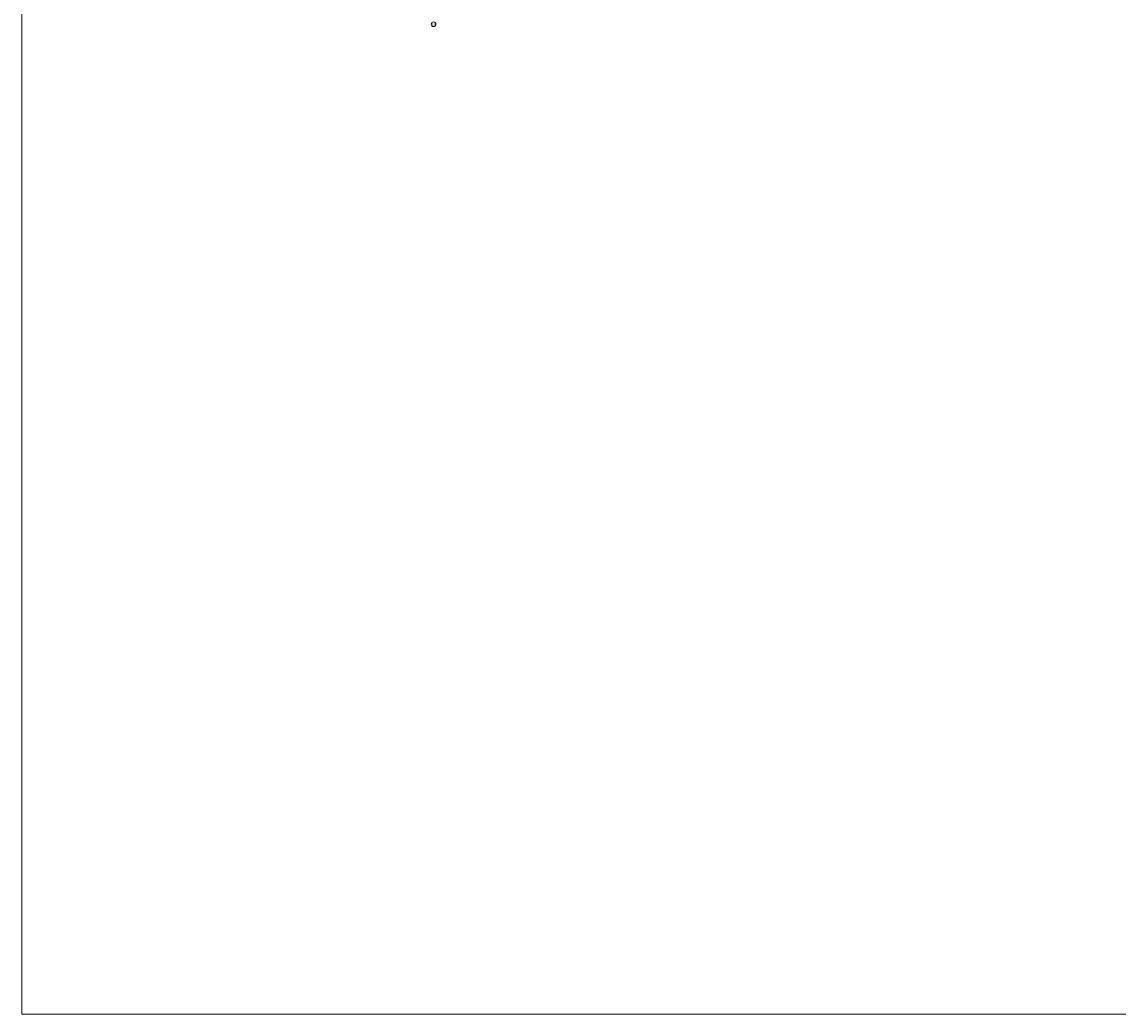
# Model space of a CAD drawing. Header units: millimetres. Extents: x 284606 to 628701, y -213781 to -93475.
# Tile 71 of 102: x 310052 to 320077, y -119282 to -110208. Entities that reach past the tile are written whole.
import ezdxf
from ezdxf.enums import TextEntityAlignment as Align

# ---------------------------------------------------------------- set-up
doc = ezdxf.new("R2010")
doc.units = ezdxf.units.MM
for name, color, linetype, lineweight in [('!STR_Ocieplenie 0.05', 1, 'Continuous', 5), ('!STR_Opisy 0.09', 8, 'Continuous', 9), ('EKO Opisy 0.09', 8, 'Continuous', 9)]:
    doc.layers.add(name, color=color, linetype=linetype, lineweight=lineweight)
doc.styles.add('EKO 1-10', font='romans.shx', dxfattribs={"width": 0.8, "height": 15})
doc.styles.add('EKO CM 1-50', font='calibri.ttf', dxfattribs={"width": 0.8, "height": 12.5})

# ---------------------------------------------------------------- blocks, each defined once
blk = doc.blocks.new('KÓLKO')
at = {"layer": '!STR_Opisy 0.09'}
blk.add_circle((0, -15.5), 15.5, dxfattribs=at)
at = {"layer": '!STR_Opisy 0.09', "style": 'EKO 1-10', "width": 0.8}
blk.add_attdef('NR', text='', height=15, dxfattribs=at).set_placement((0, -15.5), align=Align.MIDDLE_CENTER)

msp = doc.modelspace()

# ---------------------------------------------------------------- linework, layer by layer
at = {"layer": '!STR_Ocieplenie 0.05', "color": 253, "ltscale": 1.5, "true_color": 0x999999}
msp.add_lwpolyline([(310052, -93475), (332648, -93475), (332648, -119282), (310052, -119282)], close=True, dxfattribs=at)

# ---------------------------------------------------------------- block references
at = {"layer": 'EKO Opisy 0.09', "color": 8}
ref = msp.add_blockref('KÓLKO', (313816, -110208), dxfattribs=dict(at, xscale=1.4, yscale=1.4, zscale=1.4))
ref.add_attrib('NR', 'OS3', dxfattribs={"height": 17.5, "style": 'EKO CM 1-50', "width": 0.7}).set_placement((313816, -110230), align=Align.MIDDLE_CENTER)

doc.saveas('drawing.dxf')
